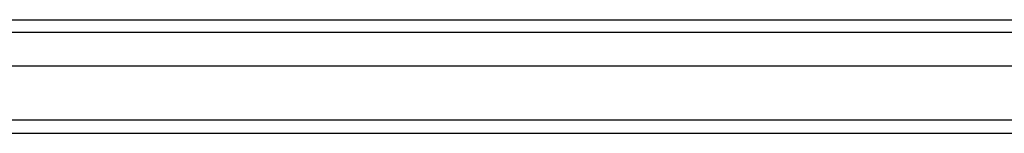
# Model space of a CAD drawing. Header units: inches. Extents: x 14 to 193, y 15 to 125.
# Tile 19 of 90: x 105.222 to 113.189, y 51.656 to 52.576. Entities that reach past the tile are written whole.
import ezdxf

# ---------------------------------------------------------------- set-up
doc = ezdxf.new("R2010")
doc.units = ezdxf.units.IN
doc.header["$LTSCALE"] = 12.41934
doc.header["$MEASUREMENT"] = 0
doc.layers.add('Visible Edges(ANSI)', color=7, linetype='Continuous', lineweight=25)
doc.layers.add('Visible Tangent Edges(ANSI)', color=7, linetype='Continuous', lineweight=25)

msp = doc.modelspace()

# ---------------------------------------------------------------- linework, layer by layer
at = {"layer": 'Visible Edges(ANSI)'}
for p, q in [((90.2425, 52.5755), (120.2021, 52.5755)), ((120.2021, 52.1991), (90.2425, 52.1991)), ((89.3948, 51.6555), (121.0499, 51.6555))]:
    msp.add_line(p, q, dxfattribs=at)
at = {"layer": 'Visible Tangent Edges(ANSI)'}
for p, q in [((120.3402, 52.4704), (90.1045, 52.4704)), ((121.0499, 51.7607), (89.3948, 51.7607))]:
    msp.add_line(p, q, dxfattribs=at)

doc.saveas('drawing.dxf')
